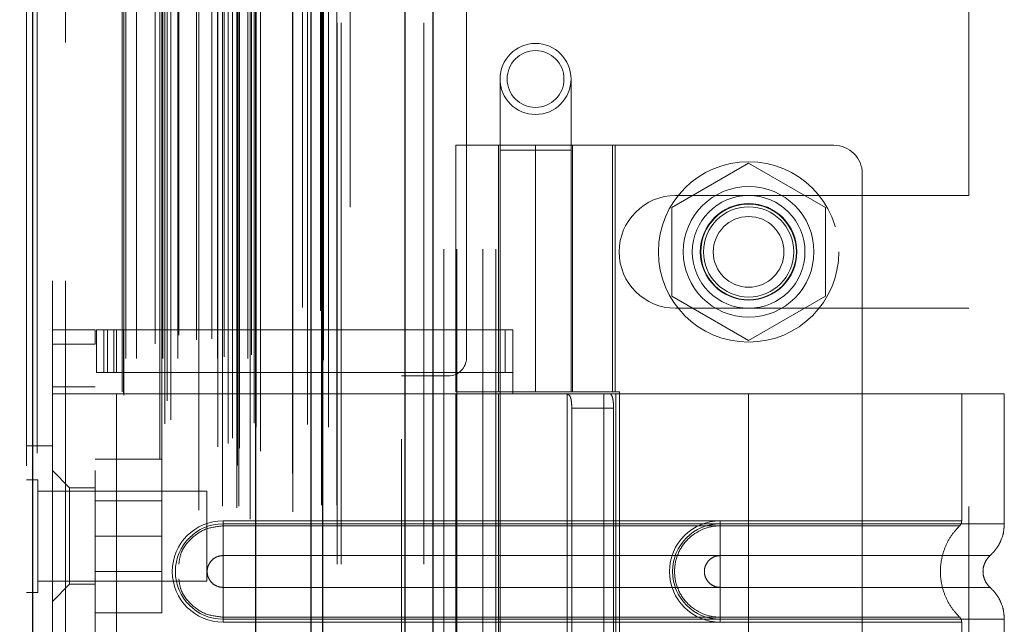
# Model space of a CAD drawing. Header units: inches. Extents: x 0.2 to 10.8, y 0.2 to 8.2.
# Tile 118 of 146: x 5.969 to 6.151, y 3.557 to 3.669. Entities that reach past the tile are written whole.
import ezdxf

# ---------------------------------------------------------------- set-up
doc = ezdxf.new("R2010")
doc.units = ezdxf.units.IN
doc.header["$MEASUREMENT"] = 0
doc.linetypes.add('HIDDEN', pattern=[0.075, 0.05, -0.025])
doc.layers.add('DIMENSIONS', color=140, linetype='Continuous')
doc.styles.add('SLDTEXTSTYLE0', font='TXT', dxfattribs={"width": 0.7})
doc.dimstyles.new('SLDDIMSTYLE0', dxfattribs={"dimtxt": 0.084961, "dimasz": 0.13, "dimexe": 0, "dimexo": 0.0625, "dimgap": 0.02124, "dimtad": 0, "dimtih": 1, "dimtoh": 1, "dimlfac": 15, "dimrnd": 1e-09, "dimzin": 12, "dimdsep": 46, "dimtxsty": 'SLDTEXTSTYLE0', "dimsah": 1, "dimcen": 0.09, "dimadec": 0, "dimazin": 3, "dimtfac": 1, "dimtofl": 0, "dimtmove": 0, "dimatfit": 3, "dimfxl": 0, "dimfrac": 2, "dimtolj": 1, "dimtzin": 12, "dimarcsym": 0})

# ---------------------------------------------------------------- blocks, each defined once
blk = doc.blocks.new('_D_16')
at = {"layer": 'DIMENSIONS'}
for p, q in [((5.99719, 5.3587), (5.56335, 5.3587)), ((5.68835, 5.3587), (5.68835, 4.42339)), ((5.52677, 4.26934), (5.49824, 4.26934)), ((5.49824, 4.26934), (5.49824, 4.13431)), ((5.84992, 4.26934), (5.87845, 4.26934)), ((5.87845, 4.26934), (5.87845, 4.13431)), ((5.49824, 4.13431), (5.52677, 4.13431)), ((5.87845, 4.13431), (5.84992, 4.13431)), ((5.68835, 3.32643), (5.68835, 4.11529)), ((5.99719, 3.32643), (5.56335, 3.32643))]:
    blk.add_line(p, q, dxfattribs=at)
for points in [[(5.68835, 5.3587), (5.66835, 5.2287), (5.70835, 5.2287)], [(5.68835, 3.32643), (5.70835, 3.45643), (5.66835, 3.45643)]]:
    blk.add_solid(points, dxfattribs=at)
at = {"layer": 'DIMENSIONS', "char_height": 0.083333, "attachment_point": 1, "style": 'SLDTEXTSTYLE0'}
for s, insert in [('30.48', (5.52677, 4.39578)), ('774.3', (5.52677, 4.24173))]:
    blk.add_mtext(s, dxfattribs=dict(at, insert=insert))
blk = doc.blocks.new('_D_17')
at = {"layer": 'DIMENSIONS'}
for p, q in [((5.97272, 5.4509), (5.25164, 5.4509)), ((5.37664, 5.4509), (5.37664, 4.91322)), ((5.21507, 4.78308), (5.18654, 4.78308)), ((5.18654, 4.78308), (5.18654, 4.64805)), ((5.53822, 4.78308), (5.56675, 4.78308)), ((5.56675, 4.78308), (5.56675, 4.64805)), ((5.18654, 4.64805), (5.21507, 4.64805)), ((5.56675, 4.64805), (5.53822, 4.64805)), ((5.37664, 3.23416), (5.37664, 4.494)), ((5.97272, 3.23416), (5.25164, 3.23416))]:
    blk.add_line(p, q, dxfattribs=at)
for points in [[(5.37664, 5.4509), (5.35664, 5.3209), (5.39664, 5.3209)], [(5.37664, 3.23416), (5.39664, 3.36416), (5.35664, 3.36416)]]:
    blk.add_solid(points, dxfattribs=at)
at = {"layer": 'DIMENSIONS', "char_height": 0.083333, "attachment_point": 1, "style": 'SLDTEXTSTYLE0'}
for s, insert in [('33.25', (5.21507, 4.90953)), ('844.6', (5.21507, 4.75548)), ('OPENING', (5.11461, 4.60143))]:
    blk.add_mtext(s, dxfattribs=dict(at, insert=insert))

msp = doc.modelspace()

# ---------------------------------------------------------------- linework, layer by layer
at = {"color": 7, "linetype": 'Continuous', "lineweight": 25}
for p, q in [((6.0400945, 3.1682289), (6.0400945, 5.5239482)), ((6.0451856, 5.5248924), (6.0451856, 3.1682289)), ((6.0227249, 3.1682289), (6.0227249, 5.5165622)), ((6.0248337, 3.1682289), (6.0248337, 5.5167693)), ((6.0124824, 3.1891124), (6.0124824, 5.4959989)), ((5.9712657, 3.19638), (5.9712657, 5.4887313))]:
    msp.add_line(p, q, dxfattribs=at)
at = {"color": 7, "linetype": 'HIDDEN', "lineweight": 18}
for p, q in [((6.0400945, 3.1682289), (6.0400945, 5.5239482)), ((6.0434886, 3.1682289), (6.0434886, 5.5239482)), ((6.0434886, 3.1682289), (6.0434886, 5.5239482)), ((6.0451856, 5.5248924), (6.0451856, 3.1682289)), ((6.0451856, 3.1682289), (6.0451856, 5.5248924)), ((6.0451856, 3.1682289), (6.0451856, 5.5248924)), ((6.0248337, 3.1682289), (6.0248337, 5.5167693)), ((6.0275249, 3.1682289), (6.0275249, 5.5165622)), ((6.0282278, 3.1682289), (6.0282278, 5.5167693)), ((6.0282278, 3.1682289), (6.0282278, 5.5167693)), ((6.0246303, 3.1791361), (6.0246303, 5.5059752)), ((6.009102, 3.1864452), (6.009102, 5.4986661)), ((6.009102, 3.1864452), (6.009102, 5.4986661)), ((6.0073918, 3.1905001), (6.0073918, 5.4946112)), ((6.0090346, 5.4953909), (6.0090346, 3.1897204)), ((6.0094423, 3.1896485), (6.0094423, 5.4954628)), ((6.0133159, 3.1891124), (6.0133159, 5.4959989)), ((6.0081857, 3.191504), (6.0081857, 5.4936377)), ((6.0220262, 5.4940109), (6.0220262, 3.1911098)), ((5.9956522, 3.1941511), (5.9956522, 5.4909602)), ((6.0121816, 3.1942708), (6.0121816, 5.4908405)), ((6.0121816, 3.1942708), (6.0121816, 5.4908405)), ((6.0125428, 3.1934999), (6.0125428, 5.4916114)), ((6.0125643, 3.1936677), (6.0125643, 5.4914436)), ((6.0259163, 3.1935338), (6.0259163, 5.4915684)), ((5.9967974, 3.1948903), (5.9967974, 5.4902177)), ((6.0054735, 5.4898876), (6.0054735, 3.1952302)), ((5.9712657, 5.4887313), (5.9712657, 3.19638)), ((5.9720992, 3.19638), (5.9720992, 5.4887313)), ((5.9720992, 5.4887313), (5.9720992, 3.19638)), ((5.9947078, 5.4877337), (5.9947078, 3.1973741)), ((6.007367, 3.1965378), (6.007367, 5.4885735)), ((5.9701159, 5.4863751), (5.9701159, 3.1987362)), ((5.9881061, 3.1994349), (5.9881061, 5.4856764)), ((5.9961196, 3.198393), (5.9961196, 5.4867183)), ((5.9877599, 3.2000195), (5.9877599, 5.4850918)), ((6.0192768, 5.4849704), (6.0192768, 3.2001213)), ((5.9884266, 3.2061933), (5.9884266, 5.478918)), ((5.9884266, 3.2061933), (5.9884266, 5.478918)), ((5.9904526, 3.2061933), (5.9904526, 5.478918)), ((5.9951108, 5.4783868), (5.9951108, 3.2067249)), ((5.9952805, 3.2061933), (5.9952805, 5.478918)), ((5.9980365, 3.2061933), (5.9980365, 5.478918)), ((6.0019341, 5.4781959), (6.0019341, 3.2069131)), ((6.005373, 3.2061933), (6.005373, 5.478918)), ((6.0063115, 5.478918), (6.0063115, 3.2061933)), ((6.0063115, 3.2061933), (6.0063115, 5.478918)), ((6.0066449, 3.2065266), (6.0066449, 5.4785847)), ((6.0089782, 5.4785847), (6.0089782, 3.2065266)), ((6.0093115, 3.2061933), (6.0093115, 5.478918)), ((6.0093115, 5.478918), (6.0093115, 3.2061933)), ((6.0109704, 3.2061933), (6.0109704, 5.478918)), ((6.0109704, 3.2061933), (6.0109704, 5.478918)), ((6.0116449, 3.2068599), (6.0116449, 5.4782514)), ((6.0116449, 3.2068599), (6.0116449, 5.4782514)), ((6.0249794, 3.2058884), (6.0249794, 5.4792226)), ((5.9938992, 3.208886), (5.9938992, 5.4762253)), ((6.0114493, 5.4765223), (6.0114493, 3.208589)), ((5.9982515, 3.2105165), (5.9982515, 5.4746006)), ((6.0014962, 3.2096294), (6.0014962, 5.4754819)), ((6.0014962, 3.2096294), (6.0014962, 5.4754819)), ((6.0043403, 3.2098263), (6.0043403, 5.4752839)), ((6.0117012, 3.2117238), (6.0117012, 5.4733875)), ((6.0117012, 3.2117238), (6.0117012, 5.4733875)), ((6.0121389, 3.2123422), (6.0121389, 5.4727691)), ((6.0121389, 3.2123422), (6.0121389, 5.4727691)), ((6.0210925, 3.2156146), (6.0210925, 5.4694967)), ((6.0243995, 3.2149916), (6.0243995, 5.4700919)), ((6.0299249, 3.2341622), (6.0299249, 5.4508955)), ((6.0299249, 3.2341622), (6.0299249, 5.4508955)), ((6.0299249, 3.2341622), (6.0299249, 5.4508955)), ((6.0299249, 3.2341622), (6.0299249, 5.4508955)), ((5.9749159, 5.4205223), (5.9749159, 3.264589)), ((5.9773159, 3.264589), (5.9773159, 5.4205223)), ((5.9773159, 3.264589), (5.9773159, 5.4205223)), ((5.9773159, 5.4205223), (5.9773159, 3.264589)), ((5.9773159, 5.4205223), (5.9773159, 3.264589)), ((6.0513915, 3.6063289), (6.0513915, 4.2833955)), ((6.0471915, 3.3264289), (6.0471915, 3.7678955)), ((6.0471915, 3.3264289), (6.0471915, 3.7678955)), ((6.0495915, 3.3264289), (6.0495915, 3.7678955)), ((6.0543915, 3.3264289), (6.0543915, 3.7678955)), ((6.0567915, 3.3264289), (6.0567915, 3.7678955)), ((6.0567915, 3.3264289), (6.0567915, 3.7678955)), ((6.1441915, 3.6363122), (6.1441915, 3.7021039)), ((6.0575931, 3.6578357), (6.0575931, 3.6447123)), ((6.0707165, 3.6447123), (6.0707165, 3.6578357)), ((6.0494566, 3.6455942), (6.078853, 3.6455942)), ((6.0494566, 3.6455942), (6.0494566, 3.6000562)), ((6.0573306, 3.6455942), (6.0573306, 3.6000562)), ((6.0707165, 3.6447123), (6.0575931, 3.6447123)), ((6.0575931, 3.6447123), (6.0575931, 3.4478619)), ((6.0641548, 3.6455942), (6.0641548, 3.6000562)), ((6.0641548, 3.6000562), (6.0641548, 3.6455942)), ((6.0707165, 3.4478619), (6.0707165, 3.6447123)), ((6.0707464, 3.6455942), (6.0707464, 3.6000562)), ((6.0709789, 3.6000562), (6.0709789, 3.6455942)), ((6.0783521, 3.6000562), (6.0783521, 3.6455942)), ((6.1192729, 3.6455942), (6.078853, 3.6455942)), ((6.078853, 3.6000562), (6.078853, 3.6455942)), ((6.1035249, 3.6422923), (6.0893249, 3.6340939)), ((6.1177249, 3.6340939), (6.1035249, 3.6422923)), ((6.1245222, 3.6403449), (6.1245222, 3.4539932)), ((6.0900249, 3.6363122), (6.1441915, 3.6363122)), ((6.0893249, 3.6340939), (6.0893249, 3.6176972)), ((6.1177249, 3.6176972), (6.1177249, 3.6340939)), ((6.0893249, 3.6176972), (6.1035249, 3.6094988)), ((6.1035249, 3.6094988), (6.1177249, 3.6176972)), ((6.0900249, 3.6154789), (6.1441915, 3.6154789)), ((6.1441915, 3.4788455), (6.1441915, 3.6154789)), ((5.9749159, 3.6114735), (5.98279, 3.6114735)), ((5.98279, 3.6114735), (5.98279, 3.6088488)), ((5.9830524, 3.6035995), (5.9830524, 3.6114735)), ((5.9830524, 3.6114735), (5.9843648, 3.6114735)), ((5.9843648, 3.6035995), (5.9843648, 3.6114735)), ((5.9850477, 3.6114735), (5.9843648, 3.6114735)), ((5.9843648, 3.6035995), (5.9843648, 3.6114735)), ((5.9850477, 3.6035995), (5.9850477, 3.6114735)), ((5.9850477, 3.6114735), (5.986238, 3.6114735)), ((5.986238, 3.6035995), (5.986238, 3.6114735)), ((6.0585209, 3.6114735), (5.986238, 3.6114735)), ((5.986727, 3.6114735), (5.986727, 3.6035995)), ((5.9880393, 3.6114735), (5.9880393, 3.6035995)), ((6.0585209, 3.6035995), (6.0585209, 3.6114735)), ((6.0585209, 3.6114735), (6.0599553, 3.6114735)), ((6.0599553, 3.6035995), (6.0599553, 3.6114735)), ((5.9749159, 3.6088488), (5.98279, 3.6088488)), ((5.9749159, 3.6088488), (5.98279, 3.6088488)), ((5.98279, 3.4854892), (5.98279, 3.6088488)), ((5.9843648, 3.6035995), (5.9830524, 3.6035995)), ((5.9850477, 3.6035995), (5.9843648, 3.6035995)), ((5.986238, 3.6035995), (5.9850477, 3.6035995)), ((6.0585209, 3.6035995), (5.986238, 3.6035995)), ((5.9880393, 3.6035995), (5.9880393, 3.5996625)), ((6.0393915, 3.6029955), (6.0480582, 3.6029955)), ((6.0393915, 3.4913289), (6.0393915, 3.6029955)), ((6.0599553, 3.6035995), (6.0585209, 3.6035995)), ((6.0599553, 3.6035995), (6.0599553, 3.5996625)), ((5.98279, 3.6009748), (5.9749159, 3.6009748)), ((5.98279, 3.5996625), (5.9749159, 3.5996625)), ((5.986727, 3.5996625), (5.98279, 3.5996625)), ((5.986727, 3.5996625), (5.986727, 3.4946756)), ((5.986727, 3.5996625), (5.986727, 3.4946756)), ((5.9880393, 3.5996625), (5.986727, 3.5996625)), ((6.0599553, 3.5996625), (5.9880393, 3.5996625)), ((6.0599553, 3.5996625), (5.9880393, 3.5996625)), ((6.078853, 3.6000562), (6.0494566, 3.6000562)), ((6.0599553, 3.5996625), (6.0494566, 3.5996625)), ((6.0494566, 3.5996625), (6.0494566, 3.4946756)), ((6.0573306, 3.5996625), (6.0573306, 3.4946756)), ((6.1035249, 3.5996625), (6.0599553, 3.5996625)), ((6.0700038, 3.5996625), (6.0700038, 3.4946756)), ((6.0767526, 3.5996625), (6.0767526, 3.4946756)), ((6.078853, 3.6000562), (6.0796645, 3.6000562)), ((6.0790022, 3.5996625), (6.0790022, 3.4946756)), ((6.0790022, 3.5996625), (6.0790022, 3.4946756)), ((6.0796645, 3.6000562), (6.0796645, 3.4942819)), ((6.1035249, 3.5996625), (6.1035249, 3.5756571)), ((6.150769, 3.5996625), (6.1035249, 3.5996625)), ((6.1035249, 3.5996625), (6.1035249, 3.5756571)), ((6.1035249, 3.5996625), (6.1035249, 3.5762256)), ((6.1035249, 3.5996625), (6.1035249, 3.5762256)), ((6.1428949, 3.5762256), (6.1428949, 3.5996625)), ((6.150769, 3.5756571), (6.150769, 3.5996625)), ((6.070846, 3.5970378), (6.070846, 3.4973003)), ((6.0785666, 3.5970378), (6.070846, 3.5970378)), ((6.0785666, 3.5970378), (6.0785666, 3.4973003)), ((5.9749159, 3.5900556), (5.9701159, 3.5900556)), ((5.98279, 3.587589), (5.9951233, 3.587589)), ((5.9951233, 3.573389), (5.9951233, 3.587589)), ((5.9780656, 3.5823396), (5.9749159, 3.5854892)), ((5.9721993, 3.5838056), (5.9701159, 3.5838056)), ((5.9721993, 3.5629723), (5.9721993, 3.5838056)), ((5.9780656, 3.5823396), (5.9780656, 3.5644919)), ((5.98279, 3.5823396), (5.9780656, 3.5823396)), ((6.0034493, 3.5817223), (5.9721993, 3.5817223)), ((6.0034493, 3.5650556), (6.0034493, 3.5817223)), ((5.9951233, 3.579919), (5.98279, 3.579919)), ((6.006412, 3.5762256), (6.1035249, 3.5762256)), ((6.006412, 3.5762256), (6.006412, 3.5752892)), ((6.006412, 3.5756571), (6.1035249, 3.5756571)), ((6.006412, 3.5756571), (6.006412, 3.5697838)), ((6.006412, 3.5752892), (6.1035249, 3.5752892)), ((6.1035249, 3.5762256), (6.0982755, 3.5762256)), ((6.0982755, 3.5762256), (6.0982755, 3.5752892)), ((6.0982755, 3.5756571), (6.0982755, 3.5697838)), ((6.1035249, 3.5756571), (6.0982755, 3.5756571)), ((6.1035249, 3.5752892), (6.0982755, 3.5752892)), ((5.98279, 3.573389), (5.9951233, 3.573389)), ((5.9951233, 3.559189), (5.9951233, 3.573389)), ((6.006412, 3.5697838), (6.1035249, 3.5697838)), ((6.1035249, 3.5697838), (6.0982755, 3.5697838)), ((5.98279, 3.566859), (5.9951233, 3.566859)), ((5.9721993, 3.5650556), (6.0034493, 3.5650556)), ((5.9749159, 3.5613423), (5.9780656, 3.5644919)), ((5.9780656, 3.5644919), (5.98279, 3.5644919)), ((5.9701159, 3.5629723), (5.9721993, 3.5629723)), ((6.006412, 3.5580511), (6.006412, 3.5639243)), ((6.1035249, 3.5639243), (6.006412, 3.5639243)), ((6.0982755, 3.5639243), (6.1035249, 3.5639243)), ((6.0982755, 3.5580511), (6.0982755, 3.5639243)), ((5.98279, 3.559189), (5.9951233, 3.559189)), ((6.006412, 3.5574825), (6.006412, 3.5584189)), ((6.1035249, 3.5584189), (6.006412, 3.5584189)), ((6.1035249, 3.5580511), (6.006412, 3.5580511)), ((6.1035249, 3.5574825), (6.006412, 3.5574825)), ((6.0982755, 3.5584189), (6.1035249, 3.5584189)), ((6.0982755, 3.5574825), (6.0982755, 3.5584189)), ((6.0982755, 3.5580511), (6.1035249, 3.5580511)), ((6.0982755, 3.5574825), (6.1035249, 3.5574825)), ((6.1035249, 3.5580511), (6.1035249, 3.536287)), ((6.1035249, 3.5580511), (6.1035249, 3.536287)), ((6.1035249, 3.5574825), (6.1035249, 3.5368556)), ((6.1035249, 3.5574825), (6.1035249, 3.5368556)), ((6.1428949, 3.5368556), (6.1428949, 3.5574825)), ((6.150769, 3.536287), (6.150769, 3.5580511))]:
    msp.add_line(p, q, dxfattribs=at)
at = {"color": 7, "linetype": 'HIDDEN', "lineweight": 18, "flags": 128}
for points in [[(6.0274361, 3.1790906), (6.0274364, 4.3333438), (6.0274361, 5.5060209)], [(6.0274361, 3.1790879), (6.0274364, 4.3190243), (6.0274361, 5.50602)], [(6.0259163, 3.1935247), (6.0259164, 4.3667191), (6.0259163, 5.4915882)], [(6.0192866, 5.4778609), (6.0192865, 4.3660846), (6.0192866, 3.2072518)], [(6.0192866, 5.4778582), (6.0192865, 4.3517529), (6.0192866, 3.207252)], [(6.0249794, 3.2059021), (6.0249799, 4.295488), (6.0249794, 5.4792233)]]:
    msp.add_lwpolyline(points, dxfattribs=at)
at = {"color": 7, "linetype": 'HIDDEN', "lineweight": 18}
for centre, radius in [((6.0641548, 3.6578357), 0.0065617), ((6.0641548, 3.6578357), 0.0052493), ((6.1035249, 3.6258955), 0.0166667), ((6.1035249, 3.6259092), 0.0120735), ((6.1035249, 3.6258955), 0.0104167), ((6.1035249, 3.6259092), 0.0089239), ((6.1035249, 3.6258955), 0.0088333), ((6.1035249, 3.6258955), 0.0083333), ((6.1035249, 3.6258955), 0.00653)]:
    msp.add_circle(centre, radius, dxfattribs=at)
for centre, radius, start, end in [((6.1192729, 3.6403449), 0.0052493, 0, 90), ((6.0900249, 3.6258955), 0.0104167, 90, 270), ((6.0480582, 3.6063289), 0.0033333, 270, 0), ((6.006412, 3.5668541), 0.0093716, 90, 270), ((6.006412, 3.5668541), 0.008803, 90, 270), ((6.0982755, 3.5668541), 0.0093716, 90, 270), ((6.0982755, 3.5668541), 0.008803, 90, 270)]:
    msp.add_arc(centre, radius, start, end, dxfattribs=at)
for points, knots in [([(6.0698157, 3.5996625), (6.0700123, 3.5996625), (6.0701827, 3.5996018), (6.0704614, 3.5993501), (6.070568, 3.5991587), (6.0707223, 3.598675), (6.0707717, 3.5983796), (6.0708329, 3.5977392), (6.070846, 3.5973899), (6.070846, 3.5970378)], [0, 0, 0, 0, 0.25, 0.25, 0.5, 0.5, 0.75, 0.75, 1, 1, 1, 1]), ([(6.0785666, 3.5970378), (6.0785666, 3.5973855), (6.0785535, 3.5977268), (6.078498, 3.5983638), (6.0784552, 3.5986556), (6.0783346, 3.5991397), (6.0782554, 3.5993346), (6.0780628, 3.5995945), (6.0779475, 3.5996625), (6.0778194, 3.5996625)], [0, 0, 0, 0, 0.25, 0.25, 0.5, 0.5, 0.75, 0.75, 1, 1, 1, 1]), ([(5.9982515, 3.5682347), (5.9983369, 3.568863), (5.9985716, 3.570589), (6.0003286, 3.5729513), (6.0030909, 3.5749106), (6.005305, 3.575163), (6.006412, 3.5752892)], [0, 0, 0, 0, 0.16020075, 0.44013383, 0.72006692, 1, 1, 1, 1]), ([(6.0982755, 3.5752892), (6.0960583, 3.5753114), (6.0927802, 3.5739118), (6.0902797, 3.5701658), (6.0896207, 3.5668541), (6.0902797, 3.5635424), (6.0927802, 3.5597963), (6.0960583, 3.5583967), (6.0982755, 3.5584189)], [6.28318531, 6.28318531, 6.28318531, 6.28318531, 7.06858347, 7.46128255, 7.85398163, 8.24668072, 8.6393798, 9.42477796, 9.42477796, 9.42477796, 9.42477796]), ([(6.1035249, 3.5762256), (6.1095394, 3.5762256), (6.1198359, 3.5762256), (6.132574, 3.5762256), (6.1408454, 3.5762256), (6.1439198, 3.5762256), (6.1408454, 3.5762256), (6.132574, 3.5762256), (6.1198359, 3.5762256), (6.1095394, 3.5762256), (6.1035249, 3.5762256)], [4.71239975, 4.71239975, 4.71239975, 4.71239975, 5.17054869, 5.49779793, 5.89049701, 6.2831961, 6.67589519, 7.06859428, 7.39584352, 7.85399245, 7.85399245, 7.85399245, 7.85399245]), ([(6.1035249, 3.5756571), (6.106617, 3.5756571), (6.109709, 3.5756571), (6.1157744, 3.5756571), (6.1187477, 3.5756571), (6.1244611, 3.5756571), (6.1272013, 3.5756571), (6.1323433, 3.5756571), (6.134745, 3.5756571), (6.1391179, 3.5756571), (6.141089, 3.5756571), (6.1445248, 3.5756571), (6.1459894, 3.5756571), (6.148356, 3.5756571), (6.1492579, 3.5756571), (6.1504644, 3.5756571), (6.150769, 3.5756571), (6.150769, 3.5756571), (6.1504644, 3.5756571), (6.1492579, 3.5756571), (6.148356, 3.5756571), (6.1459894, 3.5756571), (6.1445248, 3.5756571), (6.141089, 3.5756571), (6.1391179, 3.5756571), (6.134745, 3.5756571), (6.1323433, 3.5756571), (6.1272013, 3.5756571), (6.1244611, 3.5756571), (6.1187477, 3.5756571), (6.1157744, 3.5756571), (6.109709, 3.5756571), (6.106617, 3.5756571), (6.1035249, 3.5756571)], [0, 0, 0, 0, 0.0625, 0.0625, 0.125, 0.125, 0.1875, 0.1875, 0.25, 0.25, 0.3125, 0.3125, 0.375, 0.375, 0.4375, 0.4375, 0.5, 0.5, 0.5625, 0.5625, 0.625, 0.625, 0.6875, 0.6875, 0.75, 0.75, 0.8125, 0.8125, 0.875, 0.875, 0.9375, 0.9375, 1, 1, 1, 1]), ([(6.1035249, 3.5756571), (6.1035249, 3.5745855), (6.1035249, 3.5723386), (6.1035249, 3.5704945), (6.1035249, 3.5697832)], [0.052118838, 0.052118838, 0.052118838, 0.052118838, 0.500001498, 0.948006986, 0.948006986, 0.948006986, 0.948006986]), ([(6.1035249, 3.5756571), (6.1035249, 3.5745523), (6.1035249, 3.573448), (6.1035249, 3.5714312), (6.1035249, 3.5705197), (6.1035249, 3.5697838)], [0, 0, 0, 0, 0.5, 0.5, 1, 1, 1, 1]), ([(6.1035249, 3.5752892), (6.108628, 3.5752893), (6.1137263, 3.5752893), (6.1231543, 3.5752893), (6.1274789, 3.5752893), (6.134691, 3.5752894), (6.1375825, 3.5752894), (6.1414859, 3.5752894), (6.1425018, 3.5752895), (6.1425007, 3.5752895), (6.1414872, 3.5752895), (6.1375817, 3.5752896), (6.1346922, 3.5752896), (6.1274788, 3.5752896), (6.1231547, 3.5752897), (6.1137264, 3.5752897), (6.1086287, 3.5752897), (6.1035249, 3.5752897)], [0, 0, 0, 0, 0.125, 0.125, 0.25, 0.25, 0.375, 0.375, 0.5, 0.5, 0.625, 0.625, 0.75, 0.75, 0.875, 0.875, 1, 1, 1, 1]), ([(6.1035249, 3.5584189), (6.1035249, 3.5606041), (6.1035249, 3.5668541), (6.1035249, 3.573104), (6.1035249, 3.5752892)], [0.027131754, 0.027131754, 0.027131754, 0.027131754, 0.5, 0.972868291, 0.972868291, 0.972868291, 0.972868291]), ([(6.1425828, 3.5583403), (6.1420427, 3.5589225), (6.1409627, 3.5600867), (6.1398411, 3.5622059), (6.1391254, 3.5644789), (6.1388794, 3.5668541), (6.1391254, 3.5692292), (6.1398411, 3.5715022), (6.1409627, 3.5736215), (6.1420427, 3.5747856), (6.1425828, 3.5753678)], [0, 0, 0, 0, 0.12508578, 0.25012635, 0.37515545, 0.5, 0.62484455, 0.74987365, 0.87491422, 1, 1, 1, 1]), ([(6.1424977, 3.575285), (6.1425569, 3.5753491), (6.1426765, 3.5754786), (6.1427989, 3.5757153), (6.142882, 3.5759685), (6.1428907, 3.5761446), (6.1428949, 3.5762317)], [0, 0, 0, 0, 0.24752408, 0.49999998, 0.75247589, 1, 1, 1, 1]), ([(6.1481106, 3.5697582), (6.1485, 3.5701472), (6.1492876, 3.5709341), (6.1501219, 3.5723994), (6.1506674, 3.5739954), (6.1507354, 3.5751073), (6.1507691, 3.5756571)], [0, 0, 0, 0, 0.2471303, 0.49986639, 0.75266195, 1, 1, 1, 1]), ([(6.006412, 3.5639243), (6.0060285, 3.5639243), (6.0056451, 3.5640005), (6.0049365, 3.5642941), (6.0046115, 3.5645112), (6.0040692, 3.5650536), (6.003852, 3.5653786), (6.0035585, 3.5660872), (6.0034822, 3.5664706), (6.0034822, 3.5672376), (6.0035585, 3.5676209), (6.003852, 3.5683296), (6.0040692, 3.5686546), (6.0046115, 3.5691969), (6.0049365, 3.5694141), (6.0056451, 3.5697076), (6.0060285, 3.5697838), (6.006412, 3.5697838)], [0, 0, 0, 0, 0.125, 0.125, 0.25, 0.25, 0.375, 0.375, 0.5, 0.5, 0.625, 0.625, 0.75, 0.75, 0.875, 0.875, 1, 1, 1, 1]), ([(6.0982755, 3.5697838), (6.097892, 3.5697838), (6.0975087, 3.5697076), (6.0968, 3.5694141), (6.096475, 3.5691969), (6.0959327, 3.5686546), (6.0957155, 3.5683296), (6.095422, 3.5676209), (6.0953457, 3.5672376), (6.0953457, 3.5664706), (6.095422, 3.5660872), (6.0957155, 3.5653786), (6.0959327, 3.5650536), (6.096475, 3.5645112), (6.0968, 3.5642941), (6.0975087, 3.5640005), (6.097892, 3.5639243), (6.0982755, 3.5639243)], [0, 0, 0, 0, 0.125, 0.125, 0.25, 0.25, 0.375, 0.375, 0.5, 0.5, 0.625, 0.625, 0.75, 0.75, 0.875, 0.875, 1, 1, 1, 1]), ([(6.1035249, 3.5697832), (6.1101412, 3.5697832), (6.1216711, 3.5697832), (6.1361693, 3.5697832), (6.1457595, 3.5697832), (6.1493286, 3.5697832), (6.1457595, 3.5697832), (6.1361693, 3.5697832), (6.1216711, 3.5697832), (6.1101412, 3.5697832), (6.1035249, 3.5697832)], [4.71241411, 4.71241411, 4.71241411, 4.71241411, 5.15721613, 5.48839216, 5.88580339, 6.28321463, 6.68062587, 7.0780371, 7.40921314, 7.85401516, 7.85401516, 7.85401516, 7.85401516]), ([(6.1481684, 3.5638987), (6.147971, 3.5640954), (6.1475758, 3.5644892), (6.1471611, 3.5652237), (6.146894, 3.5660185), (6.1468009, 3.5668541), (6.146894, 3.5676896), (6.1471611, 3.5684845), (6.1475758, 3.569219), (6.147971, 3.5696128), (6.1481684, 3.5698095)], [0, 0, 0, 0, 0.12483242, 0.24993914, 0.37510573, 0.5, 0.62489427, 0.75006086, 0.87516758, 1, 1, 1, 1]), ([(6.006412, 3.5584189), (6.005305, 3.5585451), (6.0030909, 3.5587975), (6.0003286, 3.5607569), (5.9985716, 3.5631192), (5.9983369, 3.5648452), (5.9982515, 3.5654734)], [0, 0, 0, 0, 0.27993308, 0.55986617, 0.83979925, 1, 1, 1, 1]), ([(6.1035249, 3.563925), (6.1101412, 3.563925), (6.1216711, 3.563925), (6.1361693, 3.563925), (6.1457595, 3.563925), (6.1493286, 3.563925), (6.1457595, 3.563925), (6.1361693, 3.563925), (6.1216711, 3.563925), (6.1101412, 3.563925), (6.1035249, 3.563925)], [4.71236405, 4.71236405, 4.71236405, 4.71236405, 5.15716608, 5.48834211, 5.88575335, 6.2831646, 6.68057584, 7.07798708, 7.40916311, 7.85396503, 7.85396503, 7.85396503, 7.85396503]), ([(6.1035249, 3.558051), (6.1035249, 3.5591227), (6.1035249, 3.5613695), (6.1035249, 3.5632136), (6.1035249, 3.563925)], [0.052118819, 0.052118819, 0.052118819, 0.052118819, 0.500001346, 0.948007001, 0.948007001, 0.948007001, 0.948007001]), ([(6.1035249, 3.5580511), (6.1035249, 3.5591559), (6.1035249, 3.5602602), (6.1035249, 3.5622769), (6.1035249, 3.5631884), (6.1035249, 3.5639243)], [0, 0, 0, 0, 0.5, 0.5, 1, 1, 1, 1]), ([(6.1507691, 3.558051), (6.1507354, 3.5586009), (6.1506674, 3.5597127), (6.1501219, 3.5613087), (6.1492876, 3.5627741), (6.1485, 3.5635609), (6.1481106, 3.5639499)], [0, 0, 0, 0, 0.24733805, 0.50013361, 0.75286969, 1, 1, 1, 1]), ([(6.1035249, 3.5584184), (6.1086287, 3.5584184), (6.1137264, 3.5584184), (6.1231547, 3.5584185), (6.1274788, 3.5584185), (6.1346922, 3.5584185), (6.1375817, 3.5584186), (6.1414872, 3.5584186), (6.1425007, 3.5584186), (6.1425018, 3.5584187), (6.1414859, 3.5584187), (6.1375825, 3.5584187), (6.134691, 3.5584188), (6.1274789, 3.5584188), (6.1231543, 3.5584188), (6.1137263, 3.5584189), (6.108628, 3.5584189), (6.1035249, 3.5584189)], [0, 0, 0, 0, 0.125, 0.125, 0.25, 0.25, 0.375, 0.375, 0.5, 0.5, 0.625, 0.625, 0.75, 0.75, 0.875, 0.875, 1, 1, 1, 1]), ([(6.1035249, 3.5580511), (6.106617, 3.5580511), (6.109709, 3.5580511), (6.1157744, 3.5580511), (6.1187477, 3.5580511), (6.1244611, 3.5580511), (6.1272013, 3.5580511), (6.1323433, 3.5580511), (6.134745, 3.5580511), (6.1391179, 3.5580511), (6.141089, 3.5580511), (6.1445248, 3.5580511), (6.1459894, 3.5580511), (6.148356, 3.5580511), (6.1492579, 3.5580511), (6.1504644, 3.5580511), (6.150769, 3.5580511), (6.150769, 3.5580511), (6.1504644, 3.5580511), (6.1492579, 3.5580511), (6.148356, 3.5580511), (6.1459894, 3.5580511), (6.1445248, 3.5580511), (6.141089, 3.5580511), (6.1391179, 3.5580511), (6.134745, 3.5580511), (6.1323433, 3.5580511), (6.1272013, 3.5580511), (6.1244611, 3.5580511), (6.1187477, 3.5580511), (6.1157744, 3.5580511), (6.109709, 3.5580511), (6.106617, 3.5580511), (6.1035249, 3.5580511)], [0, 0, 0, 0, 0.0625, 0.0625, 0.125, 0.125, 0.1875, 0.1875, 0.25, 0.25, 0.3125, 0.3125, 0.375, 0.375, 0.4375, 0.4375, 0.5, 0.5, 0.5625, 0.5625, 0.625, 0.625, 0.6875, 0.6875, 0.75, 0.75, 0.8125, 0.8125, 0.875, 0.875, 0.9375, 0.9375, 1, 1, 1, 1]), ([(6.1035249, 3.5574825), (6.1095394, 3.5574825), (6.1198359, 3.5574825), (6.132574, 3.5574825), (6.1408454, 3.5574825), (6.1439198, 3.5574825), (6.1408454, 3.5574825), (6.132574, 3.5574825), (6.1198359, 3.5574825), (6.1095394, 3.5574825), (6.1035249, 3.5574825)], [4.71239001, 4.71239001, 4.71239001, 4.71239001, 5.17053895, 5.49778819, 5.89048727, 6.28318636, 6.67588545, 7.06858454, 7.39583378, 7.85398272, 7.85398272, 7.85398272, 7.85398272]), ([(6.1428949, 3.5574764), (6.1428907, 3.5575636), (6.142882, 3.5577396), (6.1427989, 3.5579928), (6.1426765, 3.5582295), (6.1425569, 3.5583591), (6.1424977, 3.5584232)], [0, 0, 0, 0, 0.2475241, 0.50000001, 0.75247591, 1, 1, 1, 1])]:
    msp.add_open_spline(points, degree=3, knots=knots, dxfattribs=at)
for points in [[(6.006412, 3.5752892), (6.006412, 3.574192), (6.006412, 3.5715487), (6.006412, 3.5684212), (6.006412, 3.5668541)], [(6.0982755, 3.5668541), (6.0982755, 3.5684212), (6.0982755, 3.5715487), (6.0982755, 3.574192), (6.0982755, 3.5752892)], [(6.1035249, 3.5762256), (6.1035249, 3.5758862), (6.1035249, 3.5755237), (6.1035249, 3.5752892)], [(6.1035249, 3.5762256), (6.1035249, 3.5758781), (6.1035249, 3.5755327), (6.1035249, 3.5752892)], [(6.1035249, 3.5584189), (6.1035249, 3.5606129), (6.1035249, 3.5668541), (6.1035249, 3.5730953), (6.1035249, 3.5752892)], [(6.006412, 3.5697838), (6.006412, 3.5690516), (6.006412, 3.5679528), (6.006412, 3.5668541)], [(6.0982755, 3.5668541), (6.0982755, 3.5679528), (6.0982755, 3.5690516), (6.0982755, 3.5697838)], [(6.1035249, 3.5668541), (6.1035249, 3.5679528), (6.1035249, 3.5690516), (6.1035249, 3.5697838)], [(6.1035249, 3.5668541), (6.1035249, 3.5679529), (6.1035249, 3.5690518), (6.1035249, 3.5697833)], [(6.006412, 3.5668541), (6.006412, 3.5657553), (6.006412, 3.5646566), (6.006412, 3.5639243)], [(6.006412, 3.5668541), (6.006412, 3.565287), (6.006412, 3.5621595), (6.006412, 3.5595161), (6.006412, 3.5584189)], [(6.0982755, 3.5584189), (6.0982755, 3.5595161), (6.0982755, 3.5621595), (6.0982755, 3.565287), (6.0982755, 3.5668541)], [(6.0982755, 3.5639243), (6.0982755, 3.5646566), (6.0982755, 3.5657553), (6.0982755, 3.5668541)], [(6.1035249, 3.5639243), (6.1035249, 3.5646566), (6.1035249, 3.5657553), (6.1035249, 3.5668541)], [(6.1035249, 3.5639248), (6.1035249, 3.5646564), (6.1035249, 3.5657552), (6.1035249, 3.5668541)], [(6.1035249, 3.5574825), (6.1035249, 3.5578219), (6.1035249, 3.5581844), (6.1035249, 3.558419)], [(6.1035249, 3.5574825), (6.1035249, 3.5578301), (6.1035249, 3.5581754), (6.1035249, 3.5584189)]]:
    msp.add_open_spline(points, degree=3, dxfattribs=at)

# ---------------------------------------------------------------- dimensions: what is measured, and where the dimension line sits
at = {"layer": 'DIMENSIONS'}
dim = msp.add_linear_dim(base=(5.376643, 3.2341622), p1=(6.0227249, 5.4508955), p2=(6.0227249, 3.2341622), angle=90, text='<>\\POPENING', dimstyle='SLDDIMSTYLE0', dxfattribs=at)
dim.commit()
dim.dimension.update_dxf_attribs({"geometry": '_D_17', "text_midpoint": (5.376643, 4.7036096), "dimtype": 160})
dim = msp.add_linear_dim(base=(5.6883462, 5.3586955), p1=(6.0471915, 3.3264289), p2=(6.0471915, 5.3586955), angle=90, dimstyle='SLDDIMSTYLE0', dxfattribs=at)
dim.commit()
dim.dimension.update_dxf_attribs({"geometry": '_D_16', "text_midpoint": (5.6883462, 4.2693418), "dimtype": 160})

doc.saveas('drawing.dxf')
